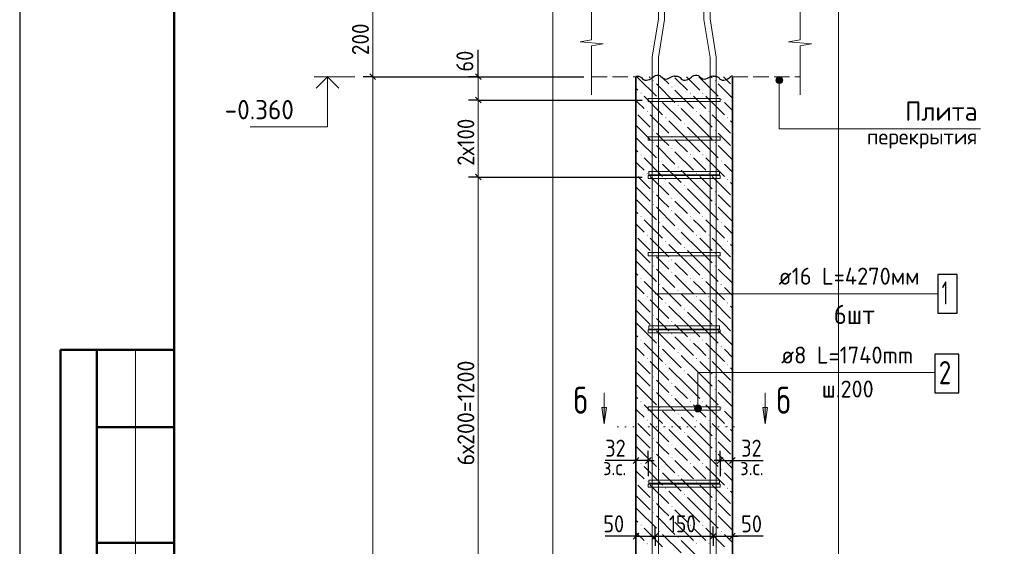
# Model space of a CAD drawing. Header units: millimetres. Extents: x 0 to 50400, y 0 to 35640.
# Tile 3 of 11: x 0 to 15308, y 15546 to 23738. Entities that reach past the tile are written whole.
import ezdxf

# ---------------------------------------------------------------- set-up
doc = ezdxf.new("R2010")
doc.units = ezdxf.units.MM
doc.linetypes.add('______2', pattern=[324, 240, -84])
doc.linetypes.add('______9', pattern=[120, 0, -120])
for name, color, linetype, lineweight in [('Standard', 7, 'Continuous', 25), ('ЖБ Перекрытие верхний уровень', 7, 'Continuous', 35), ('ЖБ Пилон', 7, 'Continuous', 35), ('Позиционная метка диаметр_ шаг', 7, 'Continuous', 13), ('Позиционная метка линия выноска', 7, 'Continuous', 13), ('Примечания', 7, 'Continuous', 13), ('Размерная линия_ общее', 7, 'Continuous', 13), ('Узлы символ', 7, 'Continuous', 25)]:
    doc.layers.add(name, color=color, linetype=linetype, lineweight=lineweight)
doc.layers.add('Размерная выноска', color=7, linetype='Continuous')
doc.layers.add('Стена фоновая арматура Х1', color=7, linetype='______2', true_color=0xa0a0a0)
doc.layers.add('Стена Хомут', color=7, linetype='______2', true_color=0xa0a0a0)
doc.styles.add('ISOCPEUR', font='txt')

msp = doc.modelspace()

# ---------------------------------------------------------------- hatches: boundary and pattern name
at = {"layer": 'ЖБ Пилон', "linetype": 'Continuous', "lineweight": 18, "transparency": 33554687}
for points in [[(9844, 22787), (9852, 22795), (9859, 22787), (9852, 22779)], [(10132, 22691), (10140, 22699), (10147, 22691), (10140, 22683)], [(10804, 22787), (10812, 22795), (10819, 22787), (10812, 22779)], [(9652, 22595), (9660, 22603), (9667, 22595), (9660, 22587)], [(9940, 22499), (9948, 22507), (9955, 22499), (9948, 22491)], [(10420, 22595), (10428, 22603), (10435, 22595), (10428, 22587)], [(10612, 22595), (10620, 22603), (10627, 22595), (10620, 22587)], [(10900, 22499), (10908, 22507), (10915, 22499), (10908, 22491)], [(10228, 22403), (10236, 22411), (10243, 22403), (10236, 22395)], [(9748, 22307), (9756, 22315), (9763, 22307), (9756, 22299)], [(10036, 22211), (10044, 22219), (10051, 22211), (10044, 22203)], [(10516, 22307), (10524, 22315), (10531, 22307), (10524, 22299)], [(10708, 22307), (10716, 22315), (10723, 22307), (10716, 22299)], [(10996, 22211), (11004, 22219), (11011, 22211), (11004, 22203)], [(10324, 22115), (10332, 22123), (10339, 22115), (10332, 22107)], [(9844, 22019), (9852, 22027), (9859, 22019), (9852, 22011)], [(10132, 21923), (10140, 21931), (10147, 21923), (10140, 21915)], [(10804, 22019), (10812, 22027), (10819, 22019), (10812, 22011)], [(9844, 21827), (9852, 21835), (9859, 21827), (9852, 21819)], [(10132, 21731), (10140, 21739), (10147, 21731), (10140, 21723)], [(10804, 21827), (10812, 21835), (10819, 21827), (10812, 21819)], [(9652, 21635), (9660, 21643), (9667, 21635), (9660, 21627)], [(10420, 21635), (10428, 21643), (10435, 21635), (10428, 21627)], [(10612, 21635), (10620, 21643), (10627, 21635), (10620, 21627)], [(9940, 21539), (9948, 21547), (9955, 21539), (9948, 21531)], [(10228, 21443), (10236, 21451), (10243, 21443), (10236, 21435)], [(10900, 21539), (10908, 21547), (10915, 21539), (10908, 21531)], [(9748, 21347), (9756, 21355), (9763, 21347), (9756, 21339)], [(10516, 21347), (10524, 21355), (10531, 21347), (10524, 21339)], [(10708, 21347), (10716, 21355), (10723, 21347), (10716, 21339)], [(10036, 21251), (10044, 21259), (10051, 21251), (10044, 21243)], [(10324, 21155), (10332, 21163), (10339, 21155), (10332, 21147)], [(10996, 21251), (11004, 21259), (11011, 21251), (11004, 21243)], [(9844, 21059), (9852, 21067), (9859, 21059), (9852, 21051)], [(10804, 21059), (10812, 21067), (10819, 21059), (10812, 21051)], [(9844, 20867), (9852, 20875), (9859, 20867), (9852, 20859)], [(10132, 20963), (10140, 20971), (10147, 20963), (10140, 20955)], [(10804, 20867), (10812, 20875), (10819, 20867), (10812, 20859)], [(9652, 20675), (9660, 20683), (9667, 20675), (9660, 20667)], [(10132, 20771), (10140, 20779), (10147, 20771), (10140, 20763)], [(10420, 20675), (10428, 20683), (10435, 20675), (10428, 20667)], [(10612, 20675), (10620, 20683), (10627, 20675), (10620, 20667)], [(9940, 20579), (9948, 20587), (9955, 20579), (9948, 20571)], [(10900, 20579), (10908, 20587), (10915, 20579), (10908, 20571)], [(9748, 20387), (9756, 20395), (9763, 20387), (9756, 20379)], [(10228, 20483), (10236, 20491), (10243, 20483), (10236, 20475)], [(10516, 20387), (10524, 20395), (10531, 20387), (10524, 20379)], [(10708, 20387), (10716, 20395), (10723, 20387), (10716, 20379)], [(10036, 20291), (10044, 20299), (10051, 20291), (10044, 20283)], [(10996, 20291), (11004, 20299), (11011, 20291), (11004, 20283)], [(9844, 20099), (9852, 20107), (9859, 20099), (9852, 20091)], [(10324, 20195), (10332, 20203), (10339, 20195), (10332, 20187)], [(10804, 20099), (10812, 20107), (10819, 20099), (10812, 20091)], [(9844, 19907), (9852, 19915), (9859, 19907), (9852, 19899)], [(10132, 20003), (10140, 20011), (10147, 20003), (10140, 19995)], [(10804, 19907), (10812, 19915), (10819, 19907), (10812, 19899)], [(10132, 19811), (10140, 19819), (10147, 19811), (10140, 19803)], [(9652, 19715), (9660, 19723), (9667, 19715), (9660, 19707)], [(9940, 19619), (9948, 19627), (9955, 19619), (9948, 19611)], [(10420, 19715), (10428, 19723), (10435, 19715), (10428, 19707)], [(10612, 19715), (10620, 19723), (10627, 19715), (10620, 19707)], [(10900, 19619), (10908, 19627), (10915, 19619), (10908, 19611)], [(10228, 19523), (10236, 19531), (10243, 19523), (10236, 19515)], [(9748, 19427), (9756, 19435), (9763, 19427), (9756, 19419)], [(10036, 19331), (10044, 19339), (10051, 19331), (10044, 19323)], [(10516, 19427), (10524, 19435), (10531, 19427), (10524, 19419)], [(10708, 19427), (10716, 19435), (10723, 19427), (10716, 19419)], [(10996, 19331), (11004, 19339), (11011, 19331), (11004, 19323)], [(9844, 19139), (9852, 19147), (9859, 19139), (9852, 19131)], [(10324, 19235), (10332, 19243), (10339, 19235), (10332, 19227)], [(10804, 19139), (10812, 19147), (10819, 19139), (10812, 19131)], [(10132, 19043), (10140, 19051), (10147, 19043), (10140, 19035)], [(9844, 18947), (9852, 18955), (9859, 18947), (9852, 18939)], [(10132, 18851), (10140, 18859), (10147, 18851), (10140, 18843)], [(10804, 18947), (10812, 18955), (10819, 18947), (10812, 18939)], [(9652, 18755), (9660, 18763), (9667, 18755), (9660, 18747)], [(10420, 18755), (10428, 18763), (10435, 18755), (10428, 18747)], [(10612, 18755), (10620, 18763), (10627, 18755), (10620, 18747)], [(9940, 18659), (9948, 18667), (9955, 18659), (9948, 18651)], [(10228, 18563), (10236, 18571), (10243, 18563), (10236, 18555)], [(10900, 18659), (10908, 18667), (10915, 18659), (10908, 18651)], [(9748, 18467), (9756, 18475), (9763, 18467), (9756, 18459)], [(10036, 18371), (10044, 18379), (10051, 18371), (10044, 18363)], [(10516, 18467), (10524, 18475), (10531, 18467), (10524, 18459)], [(10708, 18467), (10716, 18475), (10723, 18467), (10716, 18459)], [(10996, 18371), (11004, 18379), (11011, 18371), (11004, 18363)], [(10324, 18275), (10332, 18283), (10339, 18275), (10332, 18267)], [(9844, 18179), (9852, 18187), (9859, 18179), (9852, 18171)], [(10132, 18083), (10140, 18091), (10147, 18083), (10140, 18075)], [(10804, 18179), (10812, 18187), (10819, 18179), (10812, 18171)], [(9844, 17987), (9852, 17995), (9859, 17987), (9852, 17979)], [(10804, 17987), (10812, 17995), (10819, 17987), (10812, 17979)], [(9652, 17795), (9660, 17803), (9667, 17795), (9660, 17787)], [(10132, 17891), (10140, 17899), (10147, 17891), (10140, 17883)], [(10420, 17795), (10428, 17803), (10435, 17795), (10428, 17787)], [(10612, 17795), (10620, 17803), (10627, 17795), (10620, 17787)], [(9940, 17699), (9948, 17707), (9955, 17699), (9948, 17691)], [(10228, 17603), (10236, 17611), (10243, 17603), (10236, 17595)], [(10900, 17699), (10908, 17707), (10915, 17699), (10908, 17691)], [(9748, 17507), (9756, 17515), (9763, 17507), (9756, 17499)], [(10516, 17507), (10524, 17515), (10531, 17507), (10524, 17499)], [(10708, 17507), (10716, 17515), (10723, 17507), (10716, 17499)], [(10036, 17411), (10044, 17419), (10051, 17411), (10044, 17403)], [(10324, 17315), (10332, 17323), (10339, 17315), (10332, 17307)], [(10996, 17411), (11004, 17419), (11011, 17411), (11004, 17403)], [(9844, 17219), (9852, 17227), (9859, 17219), (9852, 17211)], [(10804, 17219), (10812, 17227), (10819, 17219), (10812, 17211)], [(9844, 17027), (9852, 17035), (9859, 17027), (9852, 17019)], [(10132, 17123), (10140, 17131), (10147, 17123), (10140, 17115)], [(10804, 17027), (10812, 17035), (10819, 17027), (10812, 17019)], [(9652, 16835), (9660, 16843), (9667, 16835), (9660, 16827)], [(10132, 16931), (10140, 16939), (10147, 16931), (10140, 16923)], [(10420, 16835), (10428, 16843), (10435, 16835), (10428, 16827)], [(10612, 16835), (10620, 16843), (10627, 16835), (10620, 16827)], [(9940, 16739), (9948, 16747), (9955, 16739), (9948, 16731)], [(10900, 16739), (10908, 16747), (10915, 16739), (10908, 16731)], [(9748, 16547), (9756, 16555), (9763, 16547), (9756, 16539)], [(10228, 16643), (10236, 16651), (10243, 16643), (10236, 16635)], [(10516, 16547), (10524, 16555), (10531, 16547), (10524, 16539)], [(10708, 16547), (10716, 16555), (10723, 16547), (10716, 16539)], [(10036, 16451), (10044, 16459), (10051, 16451), (10044, 16443)], [(10996, 16451), (11004, 16459), (11011, 16451), (11004, 16443)], [(9844, 16259), (9852, 16267), (9859, 16259), (9852, 16251)], [(10324, 16355), (10332, 16363), (10339, 16355), (10332, 16347)], [(10804, 16259), (10812, 16267), (10819, 16259), (10812, 16251)], [(9844, 16067), (9852, 16075), (9859, 16067), (9852, 16059)], [(10132, 16163), (10140, 16171), (10147, 16163), (10140, 16155)], [(10804, 16067), (10812, 16075), (10819, 16067), (10812, 16059)], [(10132, 15971), (10140, 15979), (10147, 15971), (10140, 15963)], [(9652, 15875), (9660, 15883), (9667, 15875), (9660, 15867)], [(9940, 15779), (9948, 15787), (9955, 15779), (9948, 15771)], [(10420, 15875), (10428, 15883), (10435, 15875), (10428, 15867)], [(10612, 15875), (10620, 15883), (10627, 15875), (10620, 15867)], [(10900, 15779), (10908, 15787), (10915, 15779), (10908, 15771)], [(10228, 15683), (10236, 15691), (10243, 15683), (10236, 15675)], [(9748, 15587), (9756, 15595), (9763, 15587), (9756, 15579)], [(10516, 15587), (10524, 15595), (10531, 15587), (10524, 15579)], [(10708, 15587), (10716, 15595), (10723, 15587), (10716, 15579)]]:
    msp.add_hatch(color=7, dxfattribs=at).paths.add_polyline_path(points, flags=16)
at = {"layer": 'Позиционная метка линия выноска', "linetype": 'Continuous', "lineweight": 13, "transparency": 33554687}
for points in [[(11857, 22825), (11764, 22825), (11756, 22798)], [(11857, 22825), (11756, 22798), (11864, 22798)], [(11837, 22845), (11783, 22845), (11764, 22825)], [(11837, 22845), (11764, 22825), (11857, 22825)], [(11783, 22845), (11837, 22845), (11810, 22852)], [(11864, 22798), (11756, 22798), (11764, 22771)], [(11864, 22798), (11764, 22771), (11857, 22771)], [(11857, 22771), (11764, 22771), (11783, 22752)], [(11857, 22771), (11783, 22752), (11837, 22752)], [(11837, 22752), (11783, 22752), (11810, 22744)], [(10592, 17717), (10499, 17717), (10491, 17690)], [(10592, 17717), (10491, 17690), (10599, 17690)], [(10599, 17690), (10491, 17690), (10499, 17663)], [(10572, 17736), (10518, 17736), (10499, 17717)], [(10572, 17736), (10499, 17717), (10592, 17717)], [(10599, 17690), (10499, 17663), (10592, 17663)], [(10592, 17663), (10499, 17663), (10518, 17643)], [(10518, 17736), (10572, 17736), (10545, 17744)], [(10592, 17663), (10518, 17643), (10572, 17643)], [(10572, 17643), (10518, 17643), (10545, 17636)]]:
    msp.add_hatch(color=7, dxfattribs=at).paths.add_polyline_path(points)
at = {"layer": 'Узлы символ', "linetype": 'Continuous', "lineweight": 13, "transparency": 33554687}
for points in [[(9123, 17706), (9087, 17454), (9051, 17706)], [(11624, 17706), (11588, 17454), (11552, 17706)]]:
    msp.add_hatch(color=7, dxfattribs=at).paths.add_polyline_path(points, flags=16)

# ---------------------------------------------------------------- linework, layer by layer
at = {"layer": 'Standard', "color": 7, "linetype": 'Continuous', "lineweight": 25, "transparency": 33554687}
for p, q in [((2400, 35040), (2400, 1270)), ((9626, 16926), (9536, 16836)), ((9818, 16926), (9728, 16836)), ((10844, 16836), (10934, 16926)), ((11036, 16836), (11126, 16926)), ((9536, 15659), (9626, 15749)), ((9836, 15659), (9926, 15749)), ((10736, 15659), (10826, 15749)), ((11036, 15659), (11126, 15749))]:
    msp.add_line(p, q, dxfattribs=at)
at = {"layer": 'Standard', "color": 7, "linetype": 'Continuous', "lineweight": 13, "transparency": 33554687}
for p, q in [((5212, 22850), (4576, 22850)), ((1800, 18600), (1800, 10800))]:
    msp.add_line(p, q, dxfattribs=at)
at = {"layer": 'Standard', "color": 7, "linetype": 'Continuous', "lineweight": 50, "transparency": 33554687}
for p, q in [((7, 18600), (0, 18600)), ((2400, 18600), (632, 18600)), ((632, 18600), (632, 10800)), ((632, 18600), (632, 10800)), ((1200, 18600), (1200, 10800)), ((2400, 17400), (1200, 17400)), ((2400, 15600), (1200, 15600))]:
    msp.add_line(p, q, dxfattribs=at)
at = {"layer": 'Standard', "color": 7, "linetype": 'Continuous', "lineweight": -3, "transparency": 33554687}
for p, q in [((9581, 16881), (9581, 17031)), ((9773, 16881), (9773, 17031)), ((10889, 16881), (10889, 17031)), ((11081, 16881), (11081, 17031)), ((9581, 16881), (9491, 16881)), ((9581, 16881), (9581, 16731)), ((9581, 16881), (9581, 16881)), ((9773, 16881), (9581, 16881)), ((9773, 16881), (9773, 16731)), ((9773, 16881), (9773, 16640)), ((9773, 16881), (9863, 16881)), ((10889, 16881), (10799, 16881)), ((10889, 16881), (10889, 16731)), ((10889, 16881), (10889, 16640)), ((10889, 16881), (11081, 16881)), ((11081, 16881), (11081, 16731)), ((11081, 16881), (11081, 16881)), ((11081, 16881), (11171, 16881)), ((9581, 15704), (9581, 15854)), ((9881, 15704), (9881, 15854)), ((10781, 15704), (10781, 15854)), ((11081, 15704), (11081, 15854)), ((9581, 15704), (9491, 15704)), ((9581, 15704), (9581, 15554)), ((9581, 15704), (9581, 15704)), ((9581, 15704), (9881, 15704)), ((9881, 15704), (9881, 15554)), ((9881, 15704), (9881, 15704)), ((9881, 15704), (10781, 15704)), ((10781, 15704), (10781, 15554)), ((10781, 15704), (10781, 15703)), ((10781, 15704), (11081, 15704)), ((11081, 15704), (11081, 15554)), ((11081, 15704), (11081, 15704)), ((11081, 15704), (11171, 15704))]:
    msp.add_line(p, q, dxfattribs=at)
at = {"layer": 'Standard', "color": 7, "linetype": 'Continuous', "lineweight": 25, "transparency": 33554687}
msp.add_lwpolyline([(0, 0), (50400, 0), (50400, 35640), (0, 35640), (0, 0)], close=True, dxfattribs=at)
at = {"layer": 'Standard', "color": 7, "linetype": 'Continuous', "lineweight": 50, "transparency": 33554687}
msp.add_lwpolyline([(2400, 35040), (49800, 35040), (49800, 600), (2400, 600), (2400, 35040)], close=True, dxfattribs=at)
at = {"layer": 'Standard', "color": 254, "linetype": 'Continuous', "lineweight": 18, "true_color": 0xc4c4ff, "transparency": 33554687}
msp.add_lwpolyline([(8291, 2282), (12731, 2282), (12731, 32789), (8291, 32789), (8291, 2282)], dxfattribs=at)
at = {"layer": 'Standard', "color": 7, "linetype": 'Continuous', "lineweight": 13, "transparency": 33554687}
msp.add_lwpolyline([(4785, 22850), (4785, 22070), (3585, 22070)], dxfattribs=at)
at = {"layer": 'Standard', "color": 7, "linetype": 'Continuous', "lineweight": 35, "transparency": 33554687}
msp.add_lwpolyline([(4963, 22671), (4785, 22850), (4607, 22671)], dxfattribs=at)
at = {"layer": 'ЖБ Перекрытие верхний уровень', "color": 7, "linetype": '______2', "lineweight": 18, "transparency": 33554687}
for p, q in [((8891, 22850), (9581, 22850)), ((11081, 22850), (12131, 22850))]:
    msp.add_line(p, q, dxfattribs=at)
at = {"layer": 'ЖБ Пилон', "color": 7, "linetype": 'Continuous', "lineweight": 35, "transparency": 33554687}
for p, q in [((9581, 22850), (9581, 6410)), ((11081, 6410), (11081, 22850))]:
    msp.add_line(p, q, dxfattribs=at)
at = {"layer": 'ЖБ Пилон', "color": 9, "linetype": 'Continuous', "lineweight": 18, "true_color": 0xc7c7c7, "transparency": 33554687}
for p, q in [((9597, 22850), (9612, 22835)), ((9612, 22835), (9900, 22547)), ((9789, 22850), (9804, 22835)), ((9996, 22835), (9981, 22850)), ((10092, 22739), (9996, 22835)), ((10188, 22835), (10380, 22643)), ((10380, 22835), (10365, 22850)), ((10380, 22835), (10572, 22643)), ((10557, 22850), (10572, 22835)), ((10572, 22835), (10860, 22547)), ((10749, 22850), (10764, 22835)), ((10956, 22835), (10941, 22850)), ((11052, 22739), (10956, 22835)), ((9581, 22673), (9612, 22643)), ((9900, 22739), (10188, 22451)), ((10860, 22739), (11081, 22517)), ((9708, 22547), (9996, 22259)), ((10188, 22643), (10476, 22355)), ((10572, 22451), (10476, 22547)), ((10668, 22547), (10956, 22259)), ((9612, 22451), (9581, 22481)), ((9708, 22355), (9612, 22451)), ((9996, 22451), (10284, 22163)), ((10572, 22067), (10284, 22355)), ((10668, 22355), (10572, 22451)), ((10956, 22451), (11081, 22325)), ((9612, 22259), (9804, 22067)), ((9804, 22259), (10092, 21971)), ((10572, 22259), (10764, 22067)), ((10764, 22259), (11052, 21971)), ((9612, 22067), (9581, 22097)), ((9612, 22067), (9804, 21875)), ((10380, 21875), (10092, 22163)), ((10380, 22067), (10572, 21875)), ((10572, 22067), (10764, 21875)), ((11081, 22133), (11052, 22163)), ((9581, 21905), (9612, 21875)), ((9996, 21875), (9900, 21971)), ((10956, 21875), (10860, 21971)), ((9612, 21875), (9900, 21587)), ((9900, 21779), (10188, 21491)), ((10092, 21779), (9996, 21875)), ((10188, 21875), (10380, 21683)), ((10380, 21875), (10572, 21683)), ((10572, 21875), (10860, 21587)), ((10860, 21779), (11081, 21557)), ((11052, 21779), (10956, 21875)), ((9581, 21713), (9612, 21683)), ((9708, 21587), (9996, 21299)), ((10188, 21683), (10476, 21395)), ((10572, 21491), (10476, 21587)), ((10668, 21587), (10956, 21299)), ((9612, 21491), (9581, 21521)), ((9708, 21395), (9612, 21491)), ((9996, 21491), (10284, 21203)), ((10668, 21395), (10572, 21491)), ((10956, 21491), (11081, 21365)), ((9612, 21299), (9804, 21107)), ((9804, 21299), (10092, 21011)), ((10572, 21107), (10284, 21395)), ((10572, 21299), (10764, 21107)), ((10764, 21299), (11052, 21011)), ((9612, 21107), (9581, 21137)), ((10380, 20915), (10092, 21203)), ((11081, 21173), (11052, 21203)), ((9612, 21107), (9804, 20915)), ((9996, 20915), (9900, 21011)), ((10380, 21107), (10572, 20915)), ((10572, 21107), (10764, 20915)), ((10956, 20915), (10860, 21011)), ((9581, 20945), (9612, 20915)), ((9612, 20915), (9900, 20627)), ((9900, 20819), (10188, 20531)), ((10092, 20819), (9996, 20915)), ((10188, 20915), (10380, 20723)), ((10380, 20915), (10572, 20723)), ((10572, 20915), (10860, 20627)), ((10860, 20819), (11081, 20597)), ((11052, 20819), (10956, 20915)), ((9581, 20753), (9612, 20723)), ((10188, 20723), (10476, 20435)), ((9612, 20531), (9581, 20561)), ((9708, 20435), (9612, 20531)), ((9708, 20627), (9996, 20339)), ((9996, 20531), (10284, 20243)), ((10572, 20531), (10476, 20627)), ((10668, 20435), (10572, 20531)), ((10668, 20627), (10956, 20339)), ((10956, 20531), (11081, 20405)), ((10572, 20147), (10284, 20435)), ((9612, 20339), (9804, 20147)), ((9804, 20339), (10092, 20051)), ((10380, 19955), (10092, 20243)), ((10572, 20339), (10764, 20147)), ((10764, 20339), (11052, 20051)), ((11081, 20213), (11052, 20243)), ((9612, 20147), (9581, 20177)), ((9612, 20147), (9804, 19955)), ((10380, 20147), (10572, 19955)), ((10572, 20147), (10764, 19955)), ((9581, 19985), (9612, 19955)), ((9612, 19955), (9900, 19667)), ((9996, 19955), (9900, 20051)), ((10092, 19859), (9996, 19955)), ((10188, 19955), (10380, 19763)), ((10380, 19955), (10572, 19763)), ((10572, 19955), (10860, 19667)), ((10956, 19955), (10860, 20051)), ((11052, 19859), (10956, 19955)), ((9581, 19793), (9612, 19763)), ((9900, 19859), (10188, 19571)), ((10188, 19763), (10476, 19475)), ((10860, 19859), (11081, 19637)), ((9612, 19571), (9581, 19601)), ((9708, 19667), (9996, 19379)), ((10572, 19571), (10476, 19667)), ((10668, 19667), (10956, 19379)), ((9708, 19475), (9612, 19571)), ((9996, 19571), (10284, 19283)), ((10572, 19187), (10284, 19475)), ((10668, 19475), (10572, 19571)), ((10956, 19571), (11081, 19445)), ((9612, 19379), (9804, 19187)), ((9804, 19379), (10092, 19091)), ((10572, 19379), (10764, 19187)), ((10764, 19379), (11052, 19091)), ((9612, 19187), (9581, 19217)), ((9612, 19187), (9804, 18995)), ((10380, 18995), (10092, 19283)), ((10380, 19187), (10572, 18995)), ((10572, 19187), (10764, 18995)), ((11081, 19253), (11052, 19283)), ((9581, 19025), (9612, 18995)), ((9612, 18995), (9900, 18707)), ((9996, 18995), (9900, 19091)), ((10092, 18899), (9996, 18995)), ((10188, 18995), (10380, 18803)), ((10380, 18995), (10572, 18803)), ((10572, 18995), (10860, 18707)), ((10956, 18995), (10860, 19091)), ((11052, 18899), (10956, 18995)), ((9581, 18833), (9612, 18803)), ((9900, 18899), (10188, 18611)), ((10860, 18899), (11081, 18677)), ((9708, 18707), (9996, 18419)), ((10188, 18803), (10476, 18515)), ((10572, 18611), (10476, 18707)), ((10668, 18707), (10956, 18419)), ((9612, 18611), (9581, 18641)), ((9708, 18515), (9612, 18611)), ((9996, 18611), (10284, 18323)), ((10668, 18515), (10572, 18611)), ((10956, 18611), (11081, 18485)), ((9612, 18419), (9804, 18227)), ((9804, 18419), (10092, 18131)), ((10572, 18227), (10284, 18515)), ((10572, 18419), (10764, 18227)), ((10764, 18419), (11052, 18131)), ((9612, 18227), (9581, 18257)), ((9612, 18227), (9804, 18035)), ((10380, 18035), (10092, 18323)), ((10380, 18227), (10572, 18035)), ((10572, 18227), (10764, 18035)), ((11081, 18293), (11052, 18323)), ((9581, 18065), (9612, 18035)), ((9996, 18035), (9900, 18131)), ((10956, 18035), (10860, 18131)), ((9612, 18035), (9900, 17747)), ((9900, 17939), (10188, 17651)), ((10092, 17939), (9996, 18035)), ((10188, 18035), (10380, 17843)), ((10380, 18035), (10572, 17843)), ((10572, 18035), (10860, 17747)), ((10860, 17939), (11081, 17717)), ((11052, 17939), (10956, 18035)), ((9581, 17873), (9612, 17843)), ((10188, 17843), (10476, 17555)), ((9612, 17651), (9581, 17681)), ((9708, 17555), (9612, 17651)), ((9708, 17747), (9996, 17459)), ((9996, 17651), (10284, 17363)), ((10572, 17651), (10476, 17747)), ((10668, 17555), (10572, 17651)), ((10668, 17747), (10956, 17459)), ((10956, 17651), (11081, 17525)), ((9612, 17459), (9804, 17267)), ((9804, 17459), (10092, 17171)), ((10572, 17267), (10284, 17555)), ((10572, 17459), (10764, 17267)), ((10764, 17459), (11052, 17171)), ((10380, 17075), (10092, 17363)), ((11081, 17333), (11052, 17363)), ((9612, 17267), (9581, 17297)), ((9612, 17267), (9804, 17075)), ((9996, 17075), (9900, 17171)), ((10380, 17267), (10572, 17075)), ((10572, 17267), (10764, 17075)), ((10956, 17075), (10860, 17171)), ((9581, 17105), (9612, 17075)), ((9612, 17075), (9900, 16787)), ((10092, 16979), (9996, 17075)), ((10188, 17075), (10380, 16883)), ((10380, 17075), (10572, 16883)), ((10572, 17075), (10860, 16787)), ((11052, 16979), (10956, 17075)), ((9581, 16913), (9612, 16883)), ((9900, 16979), (10188, 16691)), ((10188, 16883), (10476, 16595)), ((10860, 16979), (11081, 16757)), ((9612, 16691), (9581, 16721)), ((9708, 16595), (9612, 16691)), ((9708, 16787), (9996, 16499)), ((9996, 16691), (10284, 16403)), ((10572, 16691), (10476, 16787)), ((10668, 16595), (10572, 16691)), ((10668, 16787), (10956, 16499)), ((10956, 16691), (11081, 16565)), ((10572, 16307), (10284, 16595)), ((9612, 16499), (9804, 16307)), ((9804, 16499), (10092, 16211)), ((10380, 16115), (10092, 16403)), ((10572, 16499), (10764, 16307)), ((10764, 16499), (11052, 16211)), ((11081, 16373), (11052, 16403)), ((9612, 16307), (9581, 16337)), ((9612, 16307), (9804, 16115)), ((10380, 16307), (10572, 16115)), ((10572, 16307), (10764, 16115)), ((9581, 16145), (9612, 16115)), ((9612, 16115), (9900, 15827)), ((9996, 16115), (9900, 16211)), ((10092, 16019), (9996, 16115)), ((10188, 16115), (10380, 15923)), ((10380, 16115), (10572, 15923)), ((10572, 16115), (10860, 15827)), ((10956, 16115), (10860, 16211)), ((11052, 16019), (10956, 16115)), ((9581, 15953), (9612, 15923)), ((9900, 16019), (10188, 15731)), ((10188, 15923), (10476, 15635)), ((10860, 16019), (11081, 15797)), ((9708, 15827), (9996, 15539)), ((10572, 15731), (10476, 15827)), ((10668, 15827), (10956, 15539)), ((9612, 15731), (9581, 15761)), ((9708, 15635), (9612, 15731)), ((9996, 15731), (10284, 15443)), ((10572, 15347), (10284, 15635)), ((10668, 15635), (10572, 15731)), ((10956, 15731), (11081, 15605))]:
    msp.add_line(p, q, dxfattribs=at)
at = {"layer": 'Позиционная метка линия выноска', "color": 7, "linetype": 'Continuous', "lineweight": 13, "transparency": 33554687}
for p, q in [((11810, 22852), (11810, 22852)), ((11756, 22798), (11756, 22798)), ((11810, 22744), (11810, 22744)), ((11864, 22798), (11864, 22798)), ((9881, 19475), (14275, 19475)), ((10491, 17690), (10491, 17690)), ((10545, 17744), (10545, 17744)), ((10545, 17636), (10545, 17636)), ((10599, 17690), (10599, 17690))]:
    msp.add_line(p, q, dxfattribs=at)
for points in [[(11810, 22798), (11810, 22038), (14936, 22038)], [(14230, 18248), (10545, 18248), (10545, 17690)]]:
    msp.add_lwpolyline(points, dxfattribs=at)
for centre in [(11810, 22798), (10545, 17690)]:
    msp.add_circle(centre, 54, dxfattribs=at)
at = {"layer": 'Примечания', "color": 7, "linetype": 'Continuous', "lineweight": 13, "transparency": 33554687}
for p, q in [((8892, 24188), (8892, 23426)), ((12132, 24188), (12132, 23426)), ((8892, 23426), (8712, 23394)), ((12132, 23426), (11952, 23394)), ((8712, 23394), (9072, 23361)), ((9072, 23361), (8892, 23329)), ((8892, 23329), (8892, 22568)), ((11952, 23394), (12312, 23361)), ((12312, 23361), (12132, 23329)), ((12132, 23329), (12132, 22568)), ((8892, 22568), (8892, 22568)), ((12132, 22568), (12132, 22568))]:
    msp.add_line(p, q, dxfattribs=at)
at = {"layer": 'Примечания', "color": 7, "linetype": 'Continuous', "lineweight": 25, "transparency": 33554687}
for points in [[(9581, 22860), (9604, 22860), (9628, 22857), (9649, 22849), (9667, 22836), (9682, 22820), (9699, 22807), (9721, 22799), (9745, 22795), (9768, 22800), (9790, 22808), (9811, 22818), (9829, 22831), (9845, 22845), (9862, 22858), (9883, 22869), (9905, 22875), (9929, 22874), (9953, 22868), (9970, 22855), (9986, 22840), (10003, 22826), (10023, 22816), (10047, 22814), (10070, 22819), (10091, 22828), (10112, 22839), (10133, 22849), (10153, 22858), (10177, 22863), (10181, 22863)], [(10181, 22860), (10204, 22860), (10228, 22857), (10249, 22849), (10267, 22836), (10282, 22820), (10299, 22807), (10321, 22799), (10345, 22795), (10368, 22800), (10390, 22808), (10411, 22818), (10429, 22831), (10445, 22845), (10462, 22858), (10483, 22869), (10505, 22875), (10529, 22874), (10553, 22868), (10570, 22855), (10586, 22840), (10603, 22826), (10623, 22816), (10647, 22814), (10670, 22819), (10691, 22828), (10712, 22839), (10733, 22849), (10753, 22858), (10777, 22863), (10781, 22863)], [(10781, 22860), (10804, 22860), (10828, 22857), (10849, 22849), (10867, 22836), (10882, 22820), (10899, 22807), (10921, 22799), (10945, 22795), (10968, 22800), (10990, 22808), (11011, 22818), (11029, 22831), (11045, 22845), (11062, 22858), (11081, 22868)]]:
    msp.add_lwpolyline(points, dxfattribs=at)
at = {"layer": 'Размерная выноска', "color": 7, "linetype": 'Continuous', "lineweight": -3, "transparency": 33554687}
for p, q in [((7129, 22850), (7129, 23270)), ((9581, 16881), (9101, 16881)), ((11081, 16881), (11561, 16881)), ((9581, 15704), (9101, 15704)), ((11561, 15704), (11081, 15704))]:
    msp.add_line(p, q, dxfattribs=at)
at = {"layer": 'Размерная линия_ общее', "color": 7, "linetype": 'Continuous', "lineweight": 13, "transparency": 33554687}
for p, q in [((5489, 24050), (5489, 22850)), ((5489, 22850), (5489, 6410)), ((7129, 22850), (7129, 22940)), ((7129, 22487), (7129, 22850)), ((7129, 21290), (7129, 22487)), ((7129, 14090), (7129, 21290))]:
    msp.add_line(p, q, dxfattribs=at)
at = {"layer": 'Размерная линия_ общее', "color": 7, "linetype": 'Continuous', "lineweight": -3, "transparency": 33554687}
for p, q in [((5489, 22850), (5339, 22850)), ((5489, 22850), (5639, 22850)), ((5489, 22850), (8771, 22850)), ((7129, 22850), (6979, 22850)), ((7129, 22850), (7279, 22850)), ((7129, 22850), (8771, 22850)), ((7129, 22487), (6979, 22487)), ((7129, 22487), (7279, 22487)), ((7129, 22487), (9677, 22487)), ((7129, 21290), (6979, 21290)), ((7129, 21290), (7279, 21290)), ((7129, 21290), (9680, 21290))]:
    msp.add_line(p, q, dxfattribs=at)
at = {"layer": 'Размерная линия_ общее', "color": 7, "linetype": 'Continuous', "lineweight": 25, "transparency": 33554687}
for p, q in [((5444, 22895), (5534, 22805)), ((7174, 22805), (7084, 22895)), ((7174, 22442), (7084, 22532)), ((7174, 21245), (7084, 21335))]:
    msp.add_line(p, q, dxfattribs=at)
at = {"layer": 'Стена фоновая арматура Х1', "color": 7, "linetype": 'Continuous', "lineweight": 18, "transparency": 33554687}
for points in [[(9833, 6410), (9833, 23157), (9929, 23750), (9929, 32029), (10025, 32029), (10025, 23743), (9929, 23149), (9929, 6410), (9833, 6410)], [(10733, 6410), (10733, 23149), (10637, 23743), (10637, 32029), (10733, 32029), (10733, 23750), (10829, 23157), (10829, 6410), (10733, 6410)]]:
    msp.add_lwpolyline(points, dxfattribs=at)
at = {"layer": 'Стена фоновая арматура Х1', "color": 7, "linetype": 'Continuous', "lineweight": 25, "transparency": 33554687}
msp.add_lwpolyline([(14275, 19175), (14575, 19175), (14575, 19775), (14275, 19775), (14275, 19175)], dxfattribs=at)
at = {"layer": 'Стена Хомут', "color": 36, "linetype": 'Continuous', "lineweight": 13, "true_color": 0x6e3c1e, "transparency": 33554687}
for points in [[(9773, 22514), (10889, 22514), (10889, 22466), (9773, 22466), (9773, 22514)], [(9773, 21914), (10889, 21914), (10889, 21866), (9773, 21866), (9773, 21914)], [(9773, 21314), (10889, 21314), (10889, 21266), (9773, 21266), (9773, 21314)], [(9782, 21374), (10880, 21374), (10880, 21326), (9782, 21326), (9782, 21374)], [(9773, 20114), (10889, 20114), (10889, 20066), (9773, 20066), (9773, 20114)], [(9773, 18914), (10889, 18914), (10889, 18866), (9773, 18866), (9773, 18914)], [(9782, 18974), (10880, 18974), (10880, 18926), (9782, 18926), (9782, 18974)], [(9773, 17714), (10889, 17714), (10889, 17666), (9773, 17666), (9773, 17714)], [(9782, 16574), (10880, 16574), (10880, 16526), (9782, 16526), (9782, 16574)], [(9773, 16514), (10889, 16514), (10889, 16466), (9773, 16466), (9773, 16514)]]:
    msp.add_lwpolyline(points, dxfattribs=at)
at = {"layer": 'Стена Хомут', "color": 7, "linetype": 'Continuous', "lineweight": 25, "transparency": 33554687}
msp.add_lwpolyline([(14230, 17936), (14602, 17936), (14602, 18536), (14230, 18536), (14230, 17936)], dxfattribs=at)
at = {"layer": 'Узлы символ', "color": 7, "linetype": 'Continuous', "lineweight": 13, "transparency": 33554687}
for p, q in [((9087, 17454), (9087, 17934)), ((11588, 17454), (11588, 17934)), ((9087, 17454), (9051, 17706)), ((9051, 17706), (9123, 17706)), ((9087, 17706), (9087, 17724)), ((9123, 17706), (9087, 17454)), ((11588, 17454), (11552, 17706)), ((11552, 17706), (11624, 17706)), ((11588, 17706), (11588, 17724)), ((11624, 17706), (11588, 17454)), ((9087, 17454), (9087, 17454)), ((9087, 17454), (9087, 17454)), ((9087, 17454), (9087, 17454)), ((11588, 17454), (11588, 17454)), ((11588, 17454), (11588, 17454)), ((11588, 17454), (11588, 17454))]:
    msp.add_line(p, q, dxfattribs=at)
at = {"layer": 'Узлы символ', "color": 7, "linetype": '______9', "lineweight": 13, "transparency": 33554687}
msp.add_line((9301, 17407), (11341, 17407), dxfattribs=at)

# ---------------------------------------------------------------- texts
at = {"layer": 'Standard', "color": 7, "linetype": 'Continuous', "lineweight": 25, "transparency": 33554687, "char_height": 264, "attachment_point": 7, "style": 'ISOCPEUR'}
for s, insert, width in [('\\W0.87;32', (9103, 16941), 484.71), ('\\W0.87;32', (11216, 16941), 484.72), ('\\W0.87;50', (9073, 15764), 484.71), ('\\W0.83;150', (10094, 15764), 610.29), ('\\W0.87;50', (11216, 15764), 484.72)]:
    msp.add_mtext(s, dxfattribs=dict(at, insert=insert, width=width))
at = {"layer": 'Standard', "color": 7, "linetype": 'Continuous', "lineweight": 18, "transparency": 33554687, "char_height": 240, "width": 551.93, "attachment_point": 7, "style": 'ISOCPEUR'}
for insert in [(9070, 16652), (11203, 16652)]:
    msp.add_mtext('\\W0.90;з.с.', dxfattribs=dict(at, insert=insert))
at = {"layer": 'ЖБ Пилон', "color": 7, "linetype": 'Continuous', "lineweight": 25, "transparency": 33554687, "insert": (3187, 22188), "char_height": 300, "width": 1281.43, "attachment_point": 7, "style": 'ISOCPEUR'}
msp.add_mtext('\\W0.95;-0.360', dxfattribs=at)
at = {"layer": 'Позиционная метка диаметр_ шаг', "color": 7, "linetype": 'Continuous', "lineweight": 25, "transparency": 33554687, "attachment_point": 7, "style": 'ISOCPEUR'}
for s, insert, char_height, width in [('\\W0.95;Плита', (13766, 22165), 300, 1312), ('\\W0.97;перекрытия', (13171, 21733), 240, 1867.52), ('\\W0.93;6шт', (12657, 19003), 300, 888.55)]:
    msp.add_mtext(s, dxfattribs=dict(at, insert=insert, char_height=char_height, width=width))
at = {"layer": 'Размерная линия_ общее', "color": 7, "linetype": 'Continuous', "lineweight": 25, "transparency": 33554687, "char_height": 264, "attachment_point": 7, "rotation": 90, "style": 'ISOCPEUR'}
for s, insert, width in [('\\W0.91;200', (5429, 23186), 674.39), ('\\W0.87;60', (7053, 22931), 484.73), ('\\W0.89;2х100', (7069, 21466), 988.26), ('\\W0.94;6х200=1200', (7069, 16805), 1918.44)]:
    msp.add_mtext(s, dxfattribs=dict(at, insert=insert, width=width))
at = {"layer": 'Стена фоновая арматура Х1', "color": 7, "linetype": 'Continuous', "lineweight": 13, "transparency": 33554687, "attachment_point": 7, "style": 'ISOCPEUR'}
for s, insert, char_height, width in [('\\W0.96;ø16 L=4270мм ', (11799, 19616), 264, 2554.12), ('\\W0.56;1', (14335, 19307), 360, 279.99)]:
    msp.add_mtext(s, dxfattribs=dict(at, insert=insert, char_height=char_height, width=width))
at = {"layer": 'Стена Хомут', "color": 7, "linetype": 'Continuous', "lineweight": 13, "transparency": 33554687, "attachment_point": 7, "style": 'ISOCPEUR'}
for s, insert, char_height, width in [('\\W0.96;ø8 L=1740mm ', (11837, 18389), 264, 2422.06), ('\\W0.78;2', (14290, 18068), 360, 391.69), ('\\W0.95;ш.200 ', (12471, 17861), 264, 1154.56)]:
    msp.add_mtext(s, dxfattribs=dict(at, insert=insert, char_height=char_height, width=width))
at = {"layer": 'Узлы символ', "color": 7, "linetype": 'Continuous', "lineweight": 35, "transparency": 33554687, "char_height": 420, "width": 456.96, "attachment_point": 7, "style": 'ISOCPEUR'}
for insert in [(8613, 17608), (11768, 17608)]:
    msp.add_mtext('\\W0.78;б', dxfattribs=dict(at, insert=insert))

doc.saveas('drawing.dxf')
